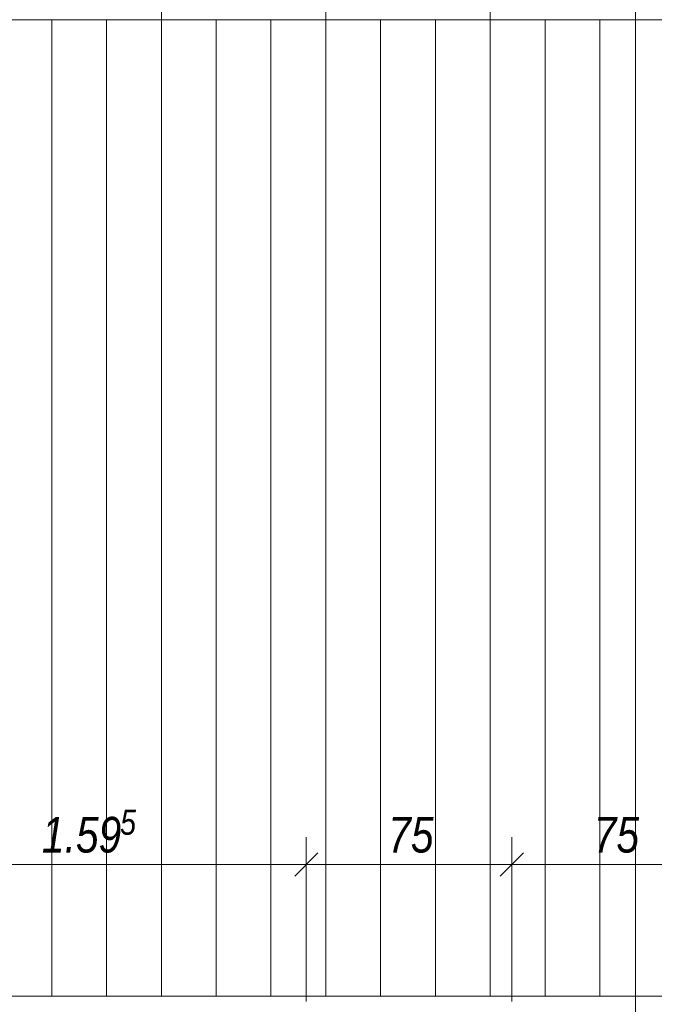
# Model space of a CAD drawing. Extents: x -420 to 300, y 62 to 1112.
# Tile 148 of 256: x -195 to -149, y 264 to 336. Entities that reach past the tile are written whole.
import ezdxf
from ezdxf.lldxf.tags import DXFTag

# ---------------------------------------------------------------- set-up
doc = ezdxf.new("R2010")
doc.units = 0
doc.layers.get('0').update_dxf_attribs({"lineweight": 13})
for name, color, linetype, lineweight, true_color in [('00_E_ST_Handlaufleuchte_Bem', 7, 'Continuous', 5, 0x7d7d00), ('30 -35 Decken- 2.2 Treppen Außen', 9, 'Continuous', 9, 0x808080), ('60- 61 allgemeine Ausstattung- 4 Terrassen', 9, 'Continuous', 9, 0x808080)]:
    doc.layers.add(name, color=color, linetype=linetype, lineweight=lineweight, true_color=true_color)
doc.layers.add('70 -71 Achsen- 1 Gebäudeachsen', color=7, linetype='STRICHPUNKT2-A06CPUWML0', lineweight=18)
doc.styles.get("Standard").update_dxf_attribs({"font": 'ARIALN.TTF'})
tags = doc.linetypes.add('grob-A06CPUWHL0', pattern=[14, 3, -8, 3]).pattern_tags.tags
tags[8:9] = [DXFTag(74, 4), DXFTag(75, 0), DXFTag(340, '0'), DXFTag(46, 0.0), DXFTag(50, 0.0), DXFTag(44, 0.0), DXFTag(45, 0.0)]
tags[6:7] = [DXFTag(74, 4), DXFTag(75, 0), DXFTag(340, '0'), DXFTag(46, 0.0), DXFTag(50, 0.0), DXFTag(44, 0.0), DXFTag(45, 0.0)]
tags[4:5] = [DXFTag(74, 4), DXFTag(75, 0), DXFTag(340, '0'), DXFTag(46, 0.0), DXFTag(50, 0.0), DXFTag(44, 0.0), DXFTag(45, 0.0)]
tags = doc.linetypes.add('STRICHPUNKT2-A06CPUWML0', pattern=[12.7, 6.35, -3.175, 0, -3.175]).pattern_tags.tags
tags[10:11] = [DXFTag(74, 4), DXFTag(75, 0), DXFTag(340, '0'), DXFTag(46, 0.0), DXFTag(50, 0.0), DXFTag(44, 0.0), DXFTag(45, 0.0)]
tags[8:9] = [DXFTag(74, 4), DXFTag(75, 0), DXFTag(340, '0'), DXFTag(46, 0.0), DXFTag(50, 0.0), DXFTag(44, 0.0), DXFTag(45, 0.0)]
tags[6:7] = [DXFTag(74, 4), DXFTag(75, 0), DXFTag(340, '0'), DXFTag(46, 0.0), DXFTag(50, 0.0), DXFTag(44, 0.0), DXFTag(45, 0.0)]
tags[4:5] = [DXFTag(74, 4), DXFTag(75, 0), DXFTag(340, '0'), DXFTag(46, 0.0), DXFTag(50, 0.0), DXFTag(44, 0.0), DXFTag(45, 0.0)]

# ---------------------------------------------------------------- blocks, each defined once
blk = doc.blocks.new('Referenz-A06CPUWNL0', base_point=(-395.238, 76.953))
at = {"layer": '30 -35 Decken- 2.2 Treppen Außen', "color": 0, "linetype": 'Continuous', "ltscale": 0.13}
for p, q in [((-69.498, 264.653), (-232.898, 264.653)), ((-196.279, 264.653), (-69.498, 264.653))]:
    blk.add_line(p, q, dxfattribs=at)
at = {"layer": '30 -35 Decken- 2.2 Treppen Außen', "color": 0, "linetype": 'grob-A06CPUWHL0', "ltscale": 0.13}
blk.add_line((-69.498, 264.653), (-196.279, 264.653), dxfattribs=at)
at = {"layer": '60- 61 allgemeine Ausstattung- 4 Terrassen', "color": 0}
for p, q in [((-184.898, 372.513), (-184.898, 335.853)), ((-172.898, 372.513), (-172.898, 335.853)), ((-160.898, 372.513), (-160.898, 335.853)), ((-10.237, 335.853), (-232.898, 335.853)), ((-192.898, 264.653), (-192.898, 335.853)), ((-188.898, 264.653), (-188.898, 335.853)), ((-184.898, 264.653), (-184.898, 335.853)), ((-180.898, 264.653), (-180.898, 335.853)), ((-176.898, 264.653), (-176.898, 335.853)), ((-172.898, 264.653), (-172.898, 335.853)), ((-168.898, 264.653), (-168.898, 335.853)), ((-164.898, 264.653), (-164.898, 335.853)), ((-160.898, 264.653), (-160.898, 335.853)), ((-156.898, 264.653), (-156.898, 335.853)), ((-152.898, 264.653), (-152.898, 335.853)), ((-232.898, 264.653), (-69.498, 264.653))]:
    blk.add_line(p, q, dxfattribs=at)
at = {"layer": '70 -71 Achsen- 1 Gebäudeachsen', "color": 0, "linetype": 'STRICHPUNKT2-A06CPUWML0', "ltscale": 0.18}
blk.add_line((-150.298, 1084.393), (-150.298, 84.953), dxfattribs=at)
blk = doc.blocks.new('Maß-A06CPV0JL0', base_point=(-207.066, 264.253))
at = {"color": 0, "linetype": 'ByBlock', "lineweight": -2, "ltscale": 0.13}
for p, q in [((-206.218, 276.253), (-206.218, 264.253)), ((-174.318, 276.253), (-174.318, 264.253)), ((-205.369, 275.102), (-207.066, 273.405)), ((-173.469, 275.102), (-175.166, 273.405)), ((-206.218, 274.253), (-174.318, 274.253))]:
    blk.add_line(p, q, dxfattribs=at)
at = {"color": 0, "linetype": 'ByBlock', "lineweight": -2, "ltscale": 0.13, "attachment_point": 1}
for s, insert, char_height in [('{\\fArial Narrow|b0|i1;5}', (-187.907, 278.24), 1.82), ('{\\fArial Narrow|b0|i1;1.59}', (-193.617, 277.72), 2.6)]:
    blk.add_mtext(s, dxfattribs=dict(at, insert=insert, char_height=char_height))
blk = doc.blocks.new('Maß-A06CPV0RL0', base_point=(-160.166, 264.253))
at = {"color": 0, "linetype": 'ByBlock', "lineweight": -2, "ltscale": 0.13}
for p, q in [((-159.318, 276.253), (-159.318, 264.253)), ((-144.318, 276.253), (-144.318, 264.253)), ((-158.469, 275.102), (-160.166, 273.405)), ((-143.469, 275.102), (-145.166, 273.405)), ((-159.318, 274.253), (-144.318, 274.253))]:
    blk.add_line(p, q, dxfattribs=at)
at = {"color": 0, "linetype": 'ByBlock', "lineweight": -2, "ltscale": 0.13, "insert": (-153.344, 277.72), "char_height": 2.6, "attachment_point": 1}
blk.add_mtext('{\\fArial Narrow|b0|i1;75}', dxfattribs=at)
blk = doc.blocks.new('Maß-A06CPV0TL0', base_point=(-175.166, 264.253))
at = {"color": 0, "linetype": 'ByBlock', "lineweight": -2, "ltscale": 0.13}
for p, q in [((-174.318, 276.253), (-174.318, 264.253)), ((-159.318, 276.253), (-159.318, 264.253)), ((-173.469, 275.102), (-175.166, 273.405)), ((-158.469, 275.102), (-160.166, 273.405)), ((-174.318, 274.253), (-159.318, 274.253))]:
    blk.add_line(p, q, dxfattribs=at)
at = {"color": 0, "linetype": 'ByBlock', "lineweight": -2, "ltscale": 0.13, "insert": (-168.344, 277.72), "char_height": 2.6, "attachment_point": 1}
blk.add_mtext('{\\fArial Narrow|b0|i1;75}', dxfattribs=at)

msp = doc.modelspace()

# ---------------------------------------------------------------- block references
at = {"color": 8, "lineweight": 13, "ltscale": 0.13, "true_color": 0x808080}
msp.add_blockref('Referenz-A06CPUWNL0', (-395.238, 76.953), dxfattribs=at)
at = {"layer": '00_E_ST_Handlaufleuchte_Bem', "ltscale": 0.13}
for name, p in [('Maß-A06CPV0JL0', (-207.066, 264.253)), ('Maß-A06CPV0TL0', (-175.166, 264.253)), ('Maß-A06CPV0RL0', (-160.166, 264.253))]:
    msp.add_blockref(name, p, dxfattribs=at)

doc.saveas('drawing.dxf')
